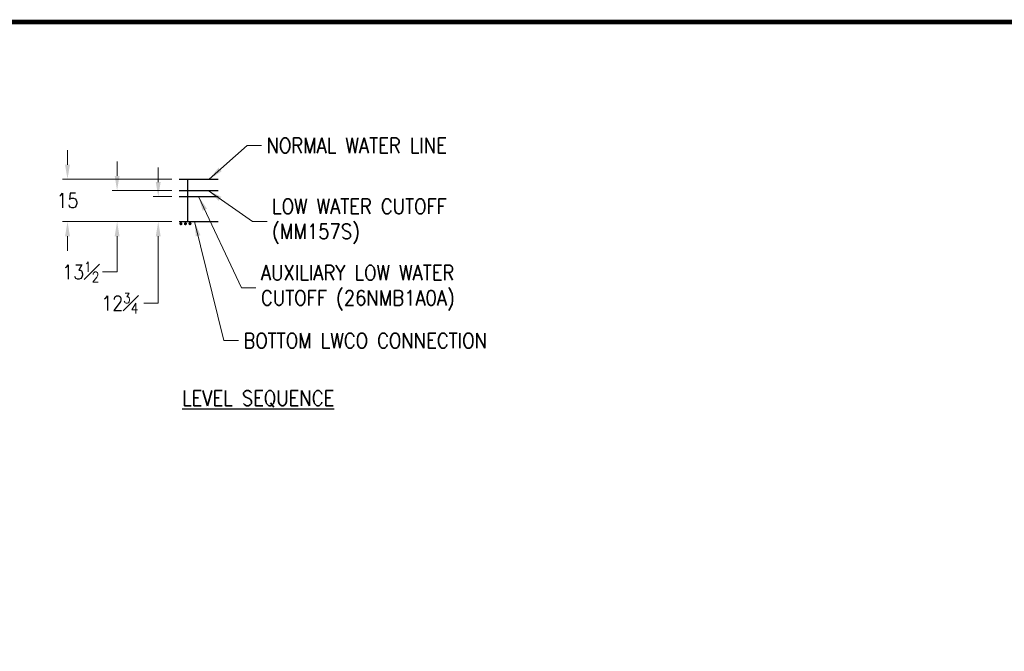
# Model space of a CAD drawing. Extents: x 0 to 796, y 0 to 496.
# Tile 180 of 222: x 307 to 544, y 344 to 496. Entities that reach past the tile are written whole.
import ezdxf
from ezdxf.enums import TextEntityAlignment as Align

# ---------------------------------------------------------------- set-up
doc = ezdxf.new("R2010")
doc.units = 0
doc.header["$LTSCALE"] = 12
doc.header["$MEASUREMENT"] = 0
doc.layers.get('0').update_dxf_attribs({"linetype": 'CONTINUOUS'})
doc.layers.add('D', color=2, linetype='CONTINUOUS')
doc.layers.add('X', color=1, linetype='CONTINUOUS')
doc.styles.get("Standard").update_dxf_attribs({"font": 'SIMPLEX.SHX', "width": 0.875})
doc.dimstyles.get("Standard").update_dxf_attribs({"dimscale": 28, "dimtxt": 0.125, "dimasz": 0.125, "dimexe": 0.04375, "dimexo": 0.0625, "dimgap": 0.04375, "dimtad": 0, "dimtih": 1, "dimtoh": 1, "dimdec": 4, "dimzin": 12, "dimdsep": 46, "dimlunit": 5, "dimtxsty": 'Standard', "dimcen": 0, "dimclrd": 256, "dimclre": 256, "dimclrt": 256, "dimadec": 1, "dimazin": 3, "dimtfac": 0.875, "dimtdec": 4, "dimtofl": 0, "dimtmove": 0, "dimatfit": 2, "dimfxl": 1, "dimtolj": 1, "dimtzin": 12, "dimlwd": 13, "dimlwe": 13, "dimarcsym": 0})

# ---------------------------------------------------------------- blocks, each defined once
blk = doc.blocks.new('*D120')
at = {"layer": 'D', "lineweight": 13, "transparency": 16777216}
for p, q in [((318.02, 461), (318.02, 464.5)), ((343.15, 457.5), (316.8, 457.5)), ((343.15, 447.27), (316.8, 447.27)), ((318.02, 443.77), (318.02, 440.27))]:
    blk.add_line(p, q, dxfattribs=at)
at = {"layer": 'D', "transparency": 16777216}
for points in [[(317.44, 461), (318.61, 461), (318.02, 457.5)], [(317.44, 443.77), (318.61, 443.77), (318.02, 447.27)]]:
    blk.add_solid(points, dxfattribs=at)
at = {"layer": 'D', "transparency": 16777216, "insert": (318.02, 452.38), "char_height": 3.5, "attachment_point": 5}
blk.add_mtext('\\A1;15', dxfattribs=at)
blk = doc.blocks.new('*D121')
at = {"layer": 'D', "lineweight": 13, "transparency": 16777216}
for p, q in [((339.88, 456.82), (339.88, 460.32)), ((343.15, 453.32), (338.65, 453.32)), ((343.15, 447.27), (338.65, 447.27)), ((339.88, 443.77), (339.88, 427.62)), ((339.88, 427.62), (336.38, 427.62))]:
    blk.add_line(p, q, dxfattribs=at)
at = {"layer": 'D', "transparency": 16777216}
for points in [[(339.29, 456.82), (340.46, 456.82), (339.88, 453.32)], [(339.29, 443.77), (340.46, 443.77), (339.88, 447.27)]]:
    blk.add_solid(points, dxfattribs=at)
at = {"layer": 'D', "transparency": 16777216, "insert": (330.64, 427.62), "char_height": 3.5, "attachment_point": 5}
blk.add_mtext('\\A1;12{\\H0.7x;\\S3#4;}', dxfattribs=at)
blk = doc.blocks.new('*D126')
at = {"layer": 'D', "lineweight": 13, "transparency": 16777216}
for p, q in [((329.97, 458.29), (329.97, 461.79)), ((343.15, 454.79), (328.75, 454.79)), ((343.15, 447.27), (328.75, 447.27)), ((329.97, 443.77), (329.97, 435.15)), ((329.97, 435.15), (326.47, 435.15))]:
    blk.add_line(p, q, dxfattribs=at)
at = {"layer": 'D', "transparency": 16777216}
for points in [[(329.39, 458.29), (330.56, 458.29), (329.97, 454.79)], [(329.39, 443.77), (330.56, 443.77), (329.97, 447.27)]]:
    blk.add_solid(points, dxfattribs=at)
at = {"layer": 'D', "transparency": 16777216, "insert": (321.24, 435.15), "char_height": 3.5, "attachment_point": 5}
blk.add_mtext('\\A1;13{\\H0.7x;\\S1#2;}', dxfattribs=at)

msp = doc.modelspace()

# ---------------------------------------------------------------- linework, layer by layer
for p, q in [((344.89669, 457.49972), (354.32456, 457.49972)), ((347.02881, 447.26904), (347.02881, 457.49972)), ((344.89669, 454.78687), (354.32456, 454.78687)), ((344.89669, 453.32124), (354.32456, 453.32124)), ((344.89669, 447.26904), (354.32456, 447.26904))]:
    msp.add_line(p, q)
at = {"const_width": 0.36897}
for points in [[(345.52079, 446.77415, -1), (345.15182, 446.77415, -1)], [(346.61929, 446.77415, -1), (346.25032, 446.77415, -1)], [(347.34882, 446.77415, 1), (347.71779, 446.77415, 1)]]:
    msp.add_lwpolyline(points, format="xyb", close=True, dxfattribs=at)
at = {"layer": 'X', "const_width": 1.1}
msp.add_lwpolyline([(794.72091, 495.39632), (0.97091, 495.39632), (795.25805, 495.39632), (795.25805, 1.1444), (0.97091, 1.1444), (0.97091, 495.39632), (0.97091, 2.34215)], dxfattribs=at)

# ---------------------------------------------------------------- texts
at = {"layer": 'D', "width": 0.875}
msp.add_text('%%ULEVEL SEQUENCE', height=3.6209715, dxfattribs=at).set_placement((363.9584, 402.9199), align=Align.CENTER)
at = {"layer": 'D', "char_height": 3.6209715, "attachment_point": 4}
for s, insert in [('\\A1;NORMAL WATER LINE', (365.97398, 465.62221)), ('\\A1;LOW WATER CUTOFF\\P(MM157S)', (367.3, 447.32555)), ('\\A1;AUXILIARY LOW WATER\\PCUTOFF (26NMB1A0A)', (364.62774, 431.3177)), ('\\A1;BOTTOM LWCO CONNECTION', (360.41443, 418.58915))]:
    msp.add_mtext(s, dxfattribs=dict(at, insert=insert))

# ---------------------------------------------------------------- dimensions: what is measured, and where the dimension line sits
at = {"layer": 'D'}
for base, p1, p2, text, picture, middle in [((318.02335, 457.49972), (344.89669, 447.26904), (344.89669, 457.49972), '15', '*D120', (318.02335, 452.38438)), ((329.97252, 447.26904), (344.89669, 454.78687), (344.89669, 447.26904), '13{\\H0.7x;\\S1#2;}', '*D126', (321.24439, 435.14733)), ((339.87763, 447.26904), (344.89669, 453.32124), (344.89669, 447.26904), '12{\\H0.7x;\\S3#4;}', '*D121', (330.63909, 427.61763))]:
    dim = msp.add_linear_dim(base=base, p1=p1, p2=p2, angle=90, text=text, dimstyle='Standard', dxfattribs=at)
    dim.commit()
    dim.dimension.update_dxf_attribs({"geometry": picture, "text_midpoint": middle, "dimtype": 160})

# ---------------------------------------------------------------- leaders
at = {"layer": 'D', "annotation_type": 0, "has_hookline": 1, "hookline_direction": 0}
for points in [[(352.15197, 457.49972), (361.26699, 465.62221), (364.76699, 465.62221)], [(349.61062, 453.32124), (359.92075, 431.3177), (363.42075, 431.3177)], [(351.90811, 454.78687), (362.59301, 447.32555), (366.09301, 447.32555)], [(348.64551, 447.26904), (355.70743, 418.58915), (359.20743, 418.58915)]]:
    msp.add_leader(points, dimstyle='Standard', override={"dimgap": 0.03125, "dimtad": 0}, dxfattribs=at)

doc.saveas('drawing.dxf')
